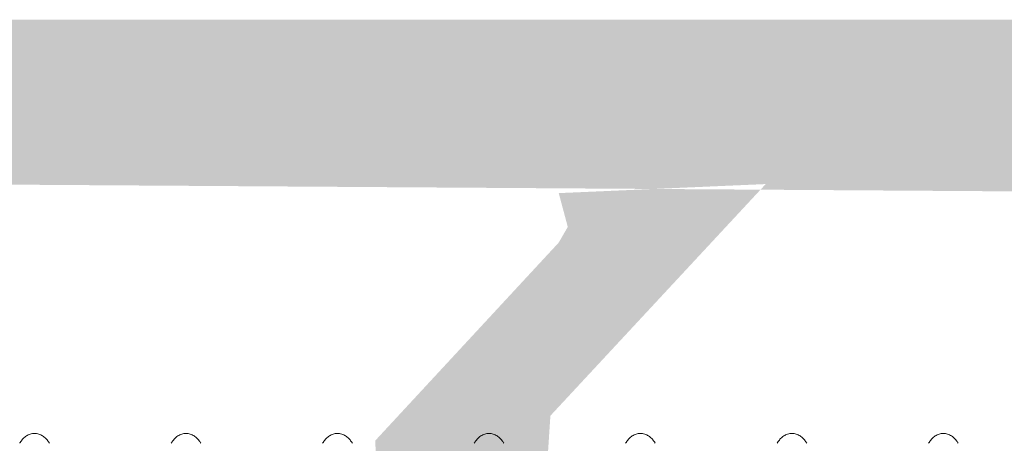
# Model space of a CAD drawing. Header units: millimetres. Extents: x 10199 to 83623, y 33714 to 105138.
# Tile 26 of 41: x 61855.7 to 61864.15, y 71108.97 to 71112.6. Entities that reach past the tile are written whole.
import ezdxf

# ---------------------------------------------------------------- set-up
doc = ezdxf.new("R2010")
doc.units = ezdxf.units.MM
for name, color, linetype, lineweight, true_color in [('Dimension2', 2, 'Continuous', 9, 0xffff00), ('Plastik', 7, 'Continuous', 20, 0x004c00), ('узл_dwg', 7, 'Continuous', 9, 0x767676)]:
    doc.layers.add(name, color=color, linetype=linetype, lineweight=lineweight, true_color=true_color)

# ---------------------------------------------------------------- blocks, each defined once
blk = doc.blocks.new('узл_dwg-3022285-5_14 Примыкание шахты')
at = {"layer": 'Plastik', "lineweight": 9}
h = blk.add_hatch(color=256, dxfattribs=at)
h.paths.add_polyline_path([(61847.8182, 71103.5419), (61848.0303, 71103.454), (61848.356, 71103.654), (61848.356, 71103.854), (61848.0303, 71103.665)])
h.paths.add_polyline_path([(61854.656, 71093.604), (61855.456, 71093.604), (61855.756, 71093.904), (61855.756, 71097.0555), (61855.4662, 71097.6816), (61855.756, 71098.1525), (61855.8439, 71101.5161), (61856.056, 71101.604), (61867.456, 71101.604), (61867.756, 71101.904), (61867.6682, 71103.5919), (61867.0318, 71104.104), (61866.556, 71103.804), (61866.4682, 71103.0919), (61866.256, 71103.004), (61853.156, 71103.104), (61851.0761, 71105.054), (61847.056, 71105.054), (61846.856, 71104.6282), (61846.9439, 71104.4161), (61847.8182, 71103.5419), (61848.556, 71104.054), (61850.5968, 71103.9661), (61851.2693, 71103.1522), (61851.1279, 71103.0108), (61851.0761, 71103.004), (61850.056, 71103.004), (61849.756, 71102.704), (61849.756, 71101.904), (61850.056, 71101.604), (61851.0761, 71101.5057), (61851.156, 71101.304), (61851.156, 71093.904), (61851.456, 71093.604), (61852.256, 71093.604), (61852.556, 71093.904), (61852.6439, 71101.5161), (61852.856, 71101.604), (61854.2682, 71101.5161), (61854.356, 71101.304), (61854.356, 71093.904)])
h.paths.add_polyline_path([(61862.206, 71103.0142), (61862.1543, 71103.1057), (61860.156, 71105.2282), (61860.156, 71106.5555), (61859.8662, 71107.1816), (61860.156, 71107.6525), (61860.2581, 71109.2061), (61862.106, 71111.1938), (61860.3297, 71111.1161), (61860.4073, 71110.8263), (61860.3297, 71110.6919), (61858.756, 71108.9939), (61858.8439, 71105.0019), (61860.4175, 71103.304), (61860.2675, 71103.0442), (61860.2675, 71103.0142), (61862.1543, 71103.0142)])
h.paths.add_polyline_path([(61850.056, 71112.604), (61849.756, 71112.304), (61849.756, 71111.504), (61850.056, 71111.204), (61851.0761, 71111.2651), (61850.3847, 71112.1726)])
h.paths.add_polyline_path([(61847.8182, 71110.6661), (61848.356, 71110.354), (61848.356, 71110.554), (61848.0303, 71110.754)])
h.paths.add_polyline_path([(61848.0303, 71109.154), (61851.2939, 71109.2419), (61853.3803, 71111.204), (61866.4682, 71111.1161), (61866.556, 71110.904), (61866.556, 71110.404), (61867.1525, 71110.154), (61867.2439, 71110.1919), (61867.756, 71110.8282), (61867.756, 71112.304), (61867.456, 71112.604), (61850.056, 71112.604), (61851.2493, 71110.904), (61850.5968, 71110.2419), (61850.3847, 71110.154), (61848.3828, 71110.254), (61847.8182, 71110.6661), (61846.856, 71109.5797), (61847.056, 71109.154), (61847.8182, 71109.154)])
at = {"layer": 'Dimension2'}
for points in [[(61855.7036, 71108.9698), (61855.7052, 71108.9725), (61855.7097, 71108.9799), (61855.7177, 71108.9916), (61855.7282, 71109.0046), (61855.74, 71109.0169), (61855.7535, 71109.0281), (61855.7686, 71109.0379), (61855.7852, 71109.0458), (61855.803, 71109.0513), (61855.8213, 71109.0541), (61855.8399, 71109.0541), (61855.8583, 71109.0514), (61855.8761, 71109.0461), (61855.8928, 71109.0383), (61855.908, 71109.0286), (61855.9215, 71109.0174), (61855.9334, 71109.0051), (61855.9439, 71108.9921), (61855.9521, 71108.9802), (61855.9567, 71108.9727), (61855.9584, 71108.9698)], [(61857.0036, 71108.9698), (61857.0052, 71108.9725), (61857.0097, 71108.9799), (61857.0177, 71108.9916), (61857.0282, 71109.0046), (61857.04, 71109.0169), (61857.0535, 71109.0281), (61857.0686, 71109.0379), (61857.0852, 71109.0458), (61857.103, 71109.0513), (61857.1213, 71109.0541), (61857.1399, 71109.0541), (61857.1583, 71109.0514), (61857.1761, 71109.0461), (61857.1928, 71109.0383), (61857.208, 71109.0286), (61857.2215, 71109.0174), (61857.2334, 71109.0051), (61857.2439, 71108.9921), (61857.2521, 71108.9802), (61857.2567, 71108.9727), (61857.2584, 71108.9698)], [(61858.3036, 71108.9698), (61858.3052, 71108.9725), (61858.3097, 71108.9799), (61858.3177, 71108.9916), (61858.3282, 71109.0046), (61858.34, 71109.0169), (61858.3535, 71109.0281), (61858.3686, 71109.0379), (61858.3852, 71109.0458), (61858.403, 71109.0513), (61858.4213, 71109.0541), (61858.4399, 71109.0541), (61858.4583, 71109.0514), (61858.4761, 71109.0461), (61858.4928, 71109.0383), (61858.508, 71109.0286), (61858.5215, 71109.0174), (61858.5334, 71109.0051), (61858.5439, 71108.9921), (61858.5521, 71108.9802), (61858.5567, 71108.9727), (61858.5584, 71108.9698)], [(61859.6036, 71108.9698), (61859.6052, 71108.9725), (61859.6097, 71108.9799), (61859.6177, 71108.9916), (61859.6282, 71109.0046), (61859.64, 71109.0169), (61859.6535, 71109.0281), (61859.6686, 71109.0379), (61859.6852, 71109.0458), (61859.703, 71109.0513), (61859.7213, 71109.0541), (61859.7399, 71109.0541), (61859.7583, 71109.0514), (61859.7761, 71109.0461), (61859.7928, 71109.0383), (61859.808, 71109.0286), (61859.8215, 71109.0174), (61859.8334, 71109.0051), (61859.8439, 71108.9921), (61859.8521, 71108.9802), (61859.8567, 71108.9727), (61859.8584, 71108.9698)], [(61860.9036, 71108.9698), (61860.9052, 71108.9725), (61860.9097, 71108.9799), (61860.9177, 71108.9916), (61860.9282, 71109.0046), (61860.94, 71109.0169), (61860.9535, 71109.0281), (61860.9686, 71109.0379), (61860.9852, 71109.0458), (61861.003, 71109.0513), (61861.0213, 71109.0541), (61861.0399, 71109.0541), (61861.0583, 71109.0514), (61861.0761, 71109.0461), (61861.0928, 71109.0383), (61861.108, 71109.0286), (61861.1215, 71109.0174), (61861.1334, 71109.0051), (61861.1439, 71108.9921), (61861.1521, 71108.9802), (61861.1567, 71108.9727), (61861.1584, 71108.9698)], [(61862.2036, 71108.9698), (61862.2052, 71108.9725), (61862.2097, 71108.9799), (61862.2177, 71108.9916), (61862.2282, 71109.0046), (61862.24, 71109.0169), (61862.2535, 71109.0281), (61862.2686, 71109.0379), (61862.2852, 71109.0458), (61862.303, 71109.0513), (61862.3213, 71109.0541), (61862.3399, 71109.0541), (61862.3583, 71109.0514), (61862.3761, 71109.0461), (61862.3928, 71109.0383), (61862.408, 71109.0286), (61862.4215, 71109.0174), (61862.4334, 71109.0051), (61862.4439, 71108.9921), (61862.4521, 71108.9802), (61862.4567, 71108.9727), (61862.4584, 71108.9698)], [(61863.5036, 71108.9698), (61863.5052, 71108.9725), (61863.5097, 71108.9799), (61863.5177, 71108.9916), (61863.5282, 71109.0046), (61863.54, 71109.0169), (61863.5535, 71109.0281), (61863.5686, 71109.0379), (61863.5852, 71109.0458), (61863.603, 71109.0513), (61863.6213, 71109.0541), (61863.6399, 71109.0541), (61863.6583, 71109.0514), (61863.6761, 71109.0461), (61863.6928, 71109.0383), (61863.708, 71109.0286), (61863.7215, 71109.0174), (61863.7334, 71109.0051), (61863.7439, 71108.9921), (61863.7521, 71108.9802), (61863.7567, 71108.9727), (61863.7584, 71108.9698)]]:
    blk.add_open_spline(points, degree=3, knots=[0, 0, 0, 0, 0.0094421, 0.0259801, 0.042594, 0.0595152, 0.0769756, 0.0950661, 0.113485, 0.1320428, 0.1505145, 0.1690414, 0.1875142, 0.206078, 0.2245186, 0.2426414, 0.2601431, 0.2770925, 0.2937283, 0.3102778, 0.320348, 0.320348, 0.320348, 0.320348], dxfattribs=at)

msp = doc.modelspace()

# ---------------------------------------------------------------- block references
at = {"layer": 'узл_dwg', "color": 253, "true_color": 0x999999}
msp.add_blockref('узл_dwg-3022285-5_14 Примыкание шахты', (0, 0), dxfattribs=at)

doc.saveas('drawing.dxf')
